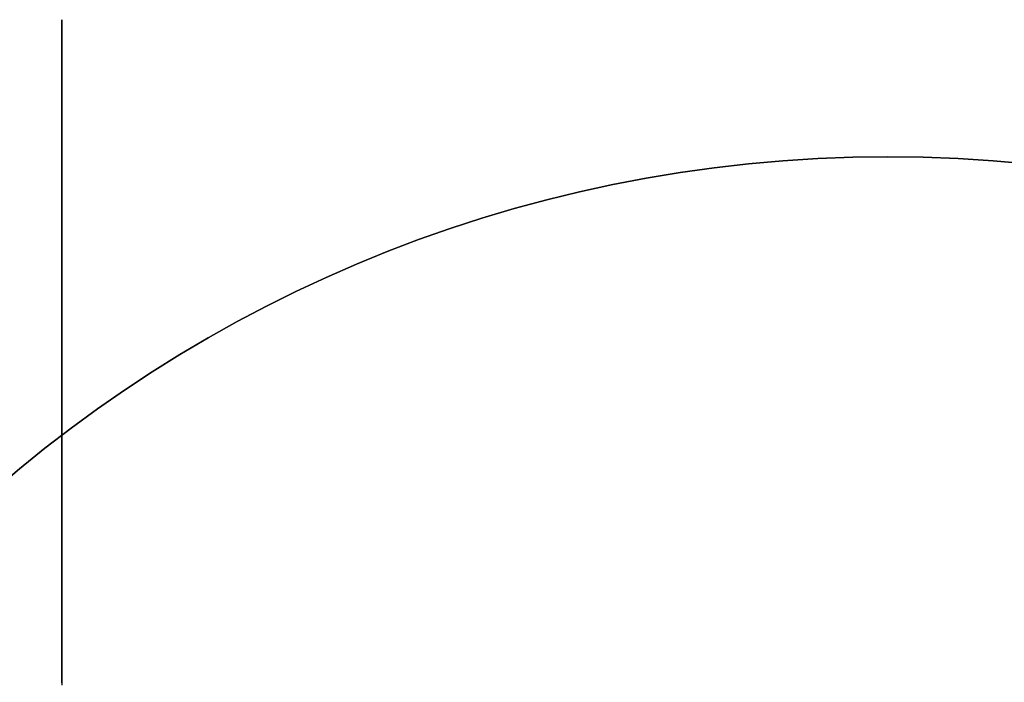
# Model space of a CAD drawing. Extents: x -4.4 to 4.4, y -6.1 to 5.8.
# Tile 20 of 157: x 3.831 to 3.9716, y -4.075 to -3.9804. Entities that reach past the tile are written whole.
import ezdxf

# ---------------------------------------------------------------- set-up
doc = ezdxf.new("R2010")
doc.units = 0
doc.layers.get('0').update_dxf_attribs({"linetype": 'CONTINUOUS'})

# ---------------------------------------------------------------- blocks, each defined once
blk = doc.blocks.new('*U1')
blk.add_polyline3d([(3.837, -4.07511, 5.3375), (3.837, -4.07453, 5.33715), (3.837, -4.07396, 5.3368), (3.837, -4.0734, 5.33645), (3.837, -4.07284, 5.3361), (3.837, -4.07228, 5.33574), (3.837, -4.07173, 5.33539), (3.837, -4.07118, 5.33504), (3.837, -4.07063, 5.33469), (3.837, -4.07009, 5.33434), (3.837, -4.06956, 5.33398), (3.837, -4.06902, 5.33362), (3.837, -4.06848, 5.33326), (3.837, -4.06794, 5.3329), (3.837, -4.0674, 5.33254), (3.837, -4.06686, 5.33217), (3.837, -4.06632, 5.3318), (3.837, -4.06577, 5.33142), (3.837, -4.06523, 5.33104), (3.837, -4.06469, 5.33066), (3.837, -4.06415, 5.33028), (3.837, -4.0636, 5.32989), (3.837, -4.06306, 5.3295), (3.837, -4.06252, 5.32911), (3.837, -4.06197, 5.32872), (3.837, -4.06143, 5.32832), (3.837, -4.06089, 5.32792), (3.837, -4.06034, 5.32752), (3.837, -4.0598, 5.32711), (3.837, -4.05926, 5.3267), (3.837, -4.05871, 5.32629), (3.837, -4.05817, 5.32588), (3.837, -4.05763, 5.32547), (3.837, -4.05708, 5.32505), (3.837, -4.05654, 5.32463), (3.837, -4.056, 5.3242), (3.837, -4.05546, 5.32378), (3.837, -4.05492, 5.32335), (3.837, -4.05438, 5.32292), (3.837, -4.05384, 5.32248), (3.837, -4.0533, 5.32205), (3.837, -4.05277, 5.32161), (3.837, -4.05223, 5.32117), (3.837, -4.05169, 5.32073), (3.837, -4.05116, 5.32028), (3.837, -4.05062, 5.31984), (3.837, -4.05009, 5.31939), (3.837, -4.04956, 5.31894), (3.837, -4.04903, 5.31848), (3.837, -4.0485, 5.31803), (3.837, -4.04797, 5.31757), (3.837, -4.04744, 5.31711), (3.837, -4.04692, 5.31665), (3.837, -4.04639, 5.31618), (3.837, -4.04587, 5.31571), (3.837, -4.04535, 5.31525), (3.837, -4.04483, 5.31478), (3.837, -4.04431, 5.3143), (3.837, -4.04379, 5.31383), (3.837, -4.04328, 5.31335), (3.837, -4.04276, 5.31287), (3.837, -4.04225, 5.31239), (3.837, -4.04174, 5.31191), (3.837, -4.04123, 5.31143), (3.837, -4.04073, 5.31094), (3.837, -4.04022, 5.31045), (3.837, -4.03972, 5.30996), (3.837, -4.03922, 5.30947), (3.837, -4.03872, 5.30898), (3.837, -4.03823, 5.30849), (3.837, -4.03773, 5.30799), (3.837, -4.03724, 5.3075), (3.837, -4.03675, 5.307), (3.837, -4.03626, 5.3065), (3.837, -4.03577, 5.306), (3.837, -4.03529, 5.30549), (3.837, -4.03481, 5.30499), (3.837, -4.03433, 5.30449), (3.837, -4.03385, 5.30398), (3.837, -4.03337, 5.30347), (3.837, -4.0329, 5.30297), (3.837, -4.03243, 5.30246), (3.837, -4.03196, 5.30195), (3.837, -4.0315, 5.30144), (3.837, -4.03103, 5.30093), (3.837, -4.03057, 5.30042), (3.837, -4.03011, 5.2999), (3.837, -4.02966, 5.29939), (3.837, -4.0292, 5.29888), (3.837, -4.02875, 5.29836), (3.837, -4.02831, 5.29785), (3.837, -4.02786, 5.29733), (3.837, -4.02742, 5.29681), (3.837, -4.02698, 5.2963), (3.837, -4.02654, 5.29578), (3.837, -4.0261, 5.29526), (3.837, -4.02567, 5.29475), (3.837, -4.02524, 5.29423), (3.837, -4.02481, 5.29371), (3.837, -4.02439, 5.29319), (3.837, -4.02397, 5.29268), (3.837, -4.02355, 5.29216), (3.837, -4.02314, 5.29164), (3.837, -4.02272, 5.29112), (3.837, -4.02231, 5.29061), (3.837, -4.02191, 5.29009), (3.837, -4.0215, 5.28957), (3.837, -4.0211, 5.28906), (3.837, -4.02071, 5.28854), (3.837, -4.02031, 5.28802), (3.837, -4.01992, 5.28751), (3.837, -4.01953, 5.28699), (3.837, -4.01915, 5.28648), (3.837, -4.01876, 5.28596), (3.837, -4.01838, 5.28544), (3.837, -4.018, 5.28491), (3.837, -4.01761, 5.28438), (3.837, -4.01723, 5.28385), (3.837, -4.01685, 5.28332), (3.837, -4.01647, 5.28278), (3.837, -4.01609, 5.28224), (3.837, -4.01572, 5.28169), (3.837, -4.01534, 5.28114), (3.837, -4.01496, 5.28059), (3.837, -4.01459, 5.28004), (3.837, -4.01421, 5.27948), (3.837, -4.01384, 5.27892), (3.837, -4.01347, 5.27836), (3.837, -4.0131, 5.27779), (3.837, -4.01273, 5.27723), (3.837, -4.01236, 5.27665), (3.837, -4.01199, 5.27608), (3.837, -4.01162, 5.2755), (3.837, -4.01126, 5.27493), (3.837, -4.01089, 5.27435), (3.837, -4.01053, 5.27376), (3.837, -4.01017, 5.27318), (3.837, -4.00981, 5.27259), (3.837, -4.00945, 5.272), (3.837, -4.00909, 5.27141), (3.837, -4.00874, 5.27081), (3.837, -4.00838, 5.27022), (3.837, -4.00803, 5.26962), (3.837, -4.00768, 5.26902), (3.837, -4.00733, 5.26841), (3.837, -4.00698, 5.26781), (3.837, -4.00663, 5.26721), (3.837, -4.00629, 5.2666), (3.837, -4.00594, 5.26599), (3.837, -4.0056, 5.26538), (3.837, -4.00526, 5.26477), (3.837, -4.00492, 5.26415), (3.837, -4.00458, 5.26354), (3.837, -4.00425, 5.26292), (3.837, -4.00392, 5.2623), (3.837, -4.00358, 5.26168), (3.837, -4.00325, 5.26106), (3.837, -4.00293, 5.26044), (3.837, -4.0026, 5.25982), (3.837, -4.00228, 5.2592), (3.837, -4.00196, 5.25857), (3.837, -4.00164, 5.25795), (3.837, -4.00132, 5.25732), (3.837, -4.001, 5.25669), (3.837, -4.00069, 5.25606), (3.837, -4.00038, 5.25544), (3.837, -4.00007, 5.25481), (3.837, -3.99976, 5.25418), (3.837, -3.99946, 5.25355), (3.837, -3.99916, 5.25292), (3.837, -3.99886, 5.25228), (3.837, -3.99856, 5.25165), (3.837, -3.99826, 5.25102), (3.837, -3.99797, 5.25039), (3.837, -3.99768, 5.24976), (3.837, -3.99739, 5.24912), (3.837, -3.99711, 5.24849), (3.837, -3.99683, 5.24786), (3.837, -3.99655, 5.24723), (3.837, -3.99627, 5.24659), (3.837, -3.99599, 5.24596), (3.837, -3.99572, 5.24533), (3.837, -3.99545, 5.2447), (3.837, -3.99518, 5.24407), (3.837, -3.99492, 5.24343), (3.837, -3.99466, 5.2428), (3.837, -3.9944, 5.24217), (3.837, -3.99414, 5.24154), (3.837, -3.99389, 5.24091), (3.837, -3.99364, 5.24029), (3.837, -3.99339, 5.23966), (3.837, -3.99314, 5.23903), (3.837, -3.9929, 5.23841), (3.837, -3.99266, 5.23778), (3.837, -3.99243, 5.23716), (3.837, -3.9922, 5.23653), (3.837, -3.99197, 5.23591), (3.837, -3.99174, 5.23529), (3.837, -3.99152, 5.23467), (3.837, -3.9913, 5.23405), (3.837, -3.99108, 5.23343), (3.837, -3.99087, 5.23282), (3.837, -3.99065, 5.2322), (3.837, -3.99045, 5.23159), (3.837, -3.99024, 5.23097), (3.837, -3.99004, 5.23036), (3.837, -3.98984, 5.22975), (3.837, -3.98965, 5.22913), (3.837, -3.98945, 5.22851), (3.837, -3.98926, 5.22789), (3.837, -3.98907, 5.22726), (3.837, -3.98888, 5.22663), (3.837, -3.98869, 5.226), (3.837, -3.9885, 5.22537), (3.837, -3.98832, 5.22473), (3.837, -3.98813, 5.22409), (3.837, -3.98795, 5.22345), (3.837, -3.98778, 5.2228), (3.837, -3.9876, 5.22215), (3.837, -3.98742, 5.2215), (3.837, -3.98725, 5.22085), (3.837, -3.98708, 5.22019), (3.837, -3.98691, 5.21954), (3.837, -3.98674, 5.21888), (3.837, -3.98658, 5.21821), (3.837, -3.98641, 5.21755), (3.837, -3.98625, 5.21688), (3.837, -3.98609, 5.21622), (3.837, -3.98593, 5.21555), (3.837, -3.98578, 5.21488), (3.837, -3.98562, 5.2142), (3.837, -3.98547, 5.21353), (3.837, -3.98532, 5.21285), (3.837, -3.98517, 5.21217), (3.837, -3.98503, 5.21149), (3.837, -3.98489, 5.21081), (3.837, -3.98474, 5.21013), (3.837, -3.9846, 5.20945), (3.837, -3.98447, 5.20876), (3.837, -3.98433, 5.20808), (3.837, -3.9842, 5.20739), (3.837, -3.98407, 5.2067), (3.837, -3.98394, 5.20601), (3.837, -3.98381, 5.20532), (3.837, -3.98369, 5.20463), (3.837, -3.98357, 5.20394), (3.837, -3.98345, 5.20325), (3.837, -3.98333, 5.20256), (3.837, -3.98321, 5.20186), (3.837, -3.9831, 5.20117), (3.837, -3.98299, 5.20048), (3.837, -3.98288, 5.19978), (3.837, -3.98277, 5.19909), (3.837, -3.98267, 5.19839), (3.837, -3.98256, 5.1977), (3.837, -3.98246, 5.197), (3.837, -3.98237, 5.19631), (3.837, -3.98227, 5.19561), (3.837, -3.98218, 5.19492), (3.837, -3.98209, 5.19423), (3.837, -3.982, 5.19353), (3.837, -3.98191, 5.19284), (3.837, -3.98183, 5.19214), (3.837, -3.98175, 5.19145), (3.837, -3.98167, 5.19076), (3.837, -3.98159, 5.19007), (3.837, -3.98151, 5.18938), (3.837, -3.98144, 5.18868), (3.837, -3.98137, 5.188), (3.837, -3.98131, 5.18731), (3.837, -3.98124, 5.18662), (3.837, -3.98118, 5.18593), (3.837, -3.98112, 5.18525), (3.837, -3.98106, 5.18456), (3.837, -3.98101, 5.18388), (3.837, -3.98095, 5.1832), (3.837, -3.9809, 5.18251), (3.837, -3.98086, 5.18184), (3.837, -3.98081, 5.18116), (3.837, -3.98077, 5.18048), (3.837, -3.98073, 5.17981), (3.837, -3.98069, 5.17913), (3.837, -3.98066, 5.17846), (3.837, -3.98062, 5.17779), (3.837, -3.98059, 5.17712), (3.837, -3.98057, 5.17646), (3.837, -3.98054, 5.17579), (3.837, -3.98052, 5.17513), (3.837, -3.9805, 5.17447), (3.837, -3.98049, 5.17381), (3.837, -3.98047, 5.17316), (3.837, -3.98046, 5.17251), (3.837, -3.98045, 5.17186), (3.837, -3.98045, 5.17121), (3.837, -3.98044, 5.17056), (3.837, -3.98044, 5.16992), (3.837, -3.98044, 5.16927), (3.837, -3.98045, 5.16863), (3.837, -3.98046, 5.16798), (3.837, -3.98047, 5.16733), (3.837, -3.98048, 5.16667), (3.837, -3.98049, 5.16601), (3.837, -3.98051, 5.16536), (3.837, -3.98053, 5.16469), (3.837, -3.98056, 5.16403), (3.837, -3.98058, 5.16337), (3.837, -3.98061, 5.1627), (3.837, -3.98064, 5.16203), (3.837, -3.98068, 5.16136), (3.837, -3.98071, 5.16069), (3.837, -3.98075, 5.16001), (3.837, -3.98079, 5.15934), (3.837, -3.98084, 5.15866), (3.837, -3.98088, 5.15798), (3.837, -3.98093, 5.1573), (3.837, -3.98098, 5.15662), (3.837, -3.98104, 5.15594), (3.837, -3.98109, 5.15525), (3.837, -3.98115, 5.15457), (3.837, -3.98121, 5.15388), (3.837, -3.98128, 5.15319), (3.837, -3.98134, 5.1525), (3.837, -3.98141, 5.15181), (3.837, -3.98148, 5.15112), (3.837, -3.98156, 5.15043), (3.837, -3.98163, 5.14974), (3.837, -3.98171, 5.14905), (3.837, -3.98179, 5.14836), (3.837, -3.98187, 5.14766), (3.837, -3.98196, 5.14697), (3.837, -3.98205, 5.14628), (3.837, -3.98214, 5.14558), (3.837, -3.98223, 5.14489), (3.837, -3.98232, 5.14419), (3.837, -3.98242, 5.1435), (3.837, -3.98252, 5.1428), (3.837, -3.98262, 5.14211), (3.837, -3.98273, 5.14141), (3.837, -3.98283, 5.14072), (3.837, -3.98294, 5.14002), (3.837, -3.98305, 5.13933), (3.837, -3.98316, 5.13864), (3.837, -3.98328, 5.13794), (3.837, -3.9834, 5.13725), (3.837, -3.98351, 5.13656), (3.837, -3.98364, 5.13587), (3.837, -3.98376, 5.13518), (3.837, -3.98389, 5.13449), (3.837, -3.98401, 5.1338), (3.837, -3.98414, 5.13311), (3.837, -3.98428, 5.13242), (3.837, -3.98441, 5.13174), (3.837, -3.98455, 5.13105), (3.837, -3.98468, 5.13037), (3.837, -3.98483, 5.12968), (3.837, -3.98497, 5.129), (3.837, -3.98511, 5.12832), (3.837, -3.98526, 5.12764), (3.837, -3.98541, 5.12697), (3.837, -3.98556, 5.12629), (3.837, -3.98571, 5.12562), (3.837, -3.98587, 5.12494), (3.837, -3.98602, 5.12427), (3.837, -3.98618, 5.12361), (3.837, -3.98634, 5.12294), (3.837, -3.98651, 5.12227), (3.837, -3.98667, 5.12161), (3.837, -3.98684, 5.12095), (3.837, -3.98701, 5.12029), (3.837, -3.98718, 5.11964), (3.837, -3.98735, 5.11898), (3.837, -3.98752, 5.11833), (3.837, -3.9877, 5.11768), (3.837, -3.98788, 5.11703), (3.837, -3.98806, 5.11639), (3.837, -3.98824, 5.11575), (3.837, -3.98842, 5.11511), (3.837, -3.98861, 5.11447), (3.837, -3.9888, 5.11384), (3.837, -3.98899, 5.11321), (3.837, -3.98918, 5.11258), (3.837, -3.98937, 5.11196), (3.837, -3.98956, 5.11134), (3.837, -3.98976, 5.11072), (3.837, -3.98996, 5.1101), (3.837, -3.99016, 5.10949), (3.837, -3.99036, 5.10888), (3.837, -3.99057, 5.10827), (3.837, -3.99078, 5.10765), (3.837, -3.99099, 5.10704), (3.837, -3.9912, 5.10642), (3.837, -3.99142, 5.1058), (3.837, -3.99164, 5.10518), (3.837, -3.99187, 5.10456), (3.837, -3.9921, 5.10394), (3.837, -3.99233, 5.10332), (3.837, -3.99256, 5.10269), (3.837, -3.9928, 5.10207), (3.837, -3.99304, 5.10144), (3.837, -3.99328, 5.10081), (3.837, -3.99353, 5.10019), (3.837, -3.99378, 5.09956), (3.837, -3.99403, 5.09893), (3.837, -3.99429, 5.0983), (3.837, -3.99455, 5.09767), (3.837, -3.99481, 5.09704), (3.837, -3.99507, 5.09641), (3.837, -3.99534, 5.09578), (3.837, -3.9956, 5.09515), (3.837, -3.99588, 5.09451), (3.837, -3.99615, 5.09388), (3.837, -3.99643, 5.09325), (3.837, -3.99671, 5.09262), (3.837, -3.99699, 5.09198), (3.837, -3.99727, 5.09135), (3.837, -3.99756, 5.09072), (3.837, -3.99785, 5.09009), (3.837, -3.99814, 5.08945), (3.837, -3.99843, 5.08882), (3.837, -3.99873, 5.08819), (3.837, -3.99903, 5.08756), (3.837, -3.99933, 5.08693), (3.837, -3.99963, 5.0863), (3.837, -3.99994, 5.08567), (3.837, -4.00025, 5.08504), (3.837, -4.00056, 5.08441), (3.837, -4.00087, 5.08378), (3.837, -4.00118, 5.08315), (3.837, -4.0015, 5.08253), (3.837, -4.00182, 5.0819), (3.837, -4.00214, 5.08128), (3.837, -4.00246, 5.08065), (3.837, -4.00279, 5.08003), (3.837, -4.00311, 5.07941), (3.837, -4.00344, 5.07879), (3.837, -4.00377, 5.07817), (3.837, -4.00411, 5.07755), (3.837, -4.00444, 5.07693), (3.837, -4.00478, 5.07632), (3.837, -4.00511, 5.0757), (3.837, -4.00545, 5.07509), (3.837, -4.0058, 5.07448), (3.837, -4.00614, 5.07387), (3.837, -4.00648, 5.07326), (3.837, -4.00683, 5.07265), (3.837, -4.00718, 5.07205), (3.837, -4.00753, 5.07144), (3.837, -4.00788, 5.07084), (3.837, -4.00823, 5.07024), (3.837, -4.00858, 5.06965), (3.837, -4.00894, 5.06905), (3.837, -4.0093, 5.06846), (3.837, -4.00966, 5.06787), (3.837, -4.01002, 5.06728), (3.837, -4.01038, 5.06669), (3.837, -4.01074, 5.06611), (3.837, -4.0111, 5.06553), (3.837, -4.01147, 5.06495), (3.837, -4.01183, 5.06437), (3.837, -4.0122, 5.0638), (3.837, -4.01257, 5.06322), (3.837, -4.01294, 5.06265), (3.837, -4.01331, 5.06209), (3.837, -4.01368, 5.06152), (3.837, -4.01405, 5.06096), (3.837, -4.01443, 5.0604), (3.837, -4.0148, 5.05985), (3.837, -4.01518, 5.0593), (3.837, -4.01556, 5.05875), (3.837, -4.01593, 5.0582), (3.837, -4.01631, 5.05766), (3.837, -4.01669, 5.05712), (3.837, -4.01707, 5.05658), (3.837, -4.01745, 5.05605), (3.837, -4.01783, 5.05552), (3.837, -4.01822, 5.05499), (3.837, -4.0186, 5.05447), (3.837, -4.01898, 5.05395), (3.837, -4.01937, 5.05343), (3.837, -4.01975, 5.05292), (3.837, -4.02014, 5.0524), (3.837, -4.02054, 5.05189), (3.837, -4.02093, 5.05137), (3.837, -4.02133, 5.05085), (3.837, -4.02173, 5.05034), (3.837, -4.02214, 5.04982), (3.837, -4.02255, 5.0493), (3.837, -4.02296, 5.04878), (3.837, -4.02337, 5.04827), (3.837, -4.02379, 5.04775), (3.837, -4.02421, 5.04723), (3.837, -4.02463, 5.04671), (3.837, -4.02506, 5.0462), (3.837, -4.02549, 5.04568), (3.837, -4.02592, 5.04516), (3.837, -4.02635, 5.04464), (3.837, -4.02679, 5.04413), (3.837, -4.02723, 5.04361), (3.837, -4.02767, 5.04309), (3.837, -4.02812, 5.04258), (3.837, -4.02856, 5.04206), (3.837, -4.02901, 5.04155), (3.837, -4.02946, 5.04103), (3.837, -4.02992, 5.04052), (3.837, -4.03038, 5.04001), (3.837, -4.03084, 5.0395), (3.837, -4.0313, 5.03898), (3.837, -4.03176, 5.03847), (3.837, -4.03223, 5.03796), (3.837, -4.0327, 5.03746), (3.837, -4.03317, 5.03695), (3.837, -4.03365, 5.03644), (3.837, -4.03412, 5.03593), (3.837, -4.0346, 5.03543), (3.837, -4.03508, 5.03493), (3.837, -4.03557, 5.03442), (3.837, -4.03605, 5.03392), (3.837, -4.03654, 5.03342), (3.837, -4.03703, 5.03292), (3.837, -4.03752, 5.03243), (3.837, -4.03801, 5.03193), (3.837, -4.03851, 5.03143), (3.837, -4.03901, 5.03094), (3.837, -4.03951, 5.03045), (3.837, -4.04001, 5.02996), (3.837, -4.04051, 5.02947), (3.837, -4.04102, 5.02899), (3.837, -4.04153, 5.0285), (3.837, -4.04203, 5.02802), (3.837, -4.04255, 5.02754), (3.837, -4.04306, 5.02706), (3.837, -4.04357, 5.02658), (3.837, -4.04409, 5.02611), (3.837, -4.04461, 5.02563), (3.837, -4.04513, 5.02516), (3.837, -4.04565, 5.02469), (3.837, -4.04617, 5.02422), (3.837, -4.04669, 5.02376), (3.837, -4.04722, 5.02329), (3.837, -4.04775, 5.02283), (3.837, -4.04827, 5.02237), (3.837, -4.0488, 5.02192), (3.837, -4.04933, 5.02146), (3.837, -4.04986, 5.02101), (3.837, -4.0504, 5.02056), (3.837, -4.05093, 5.02011), (3.837, -4.05147, 5.01967), (3.837, -4.052, 5.01922), (3.837, -4.05254, 5.01878), (3.837, -4.05307, 5.01834), (3.837, -4.05361, 5.01791), (3.837, -4.05415, 5.01747), (3.837, -4.05469, 5.01704), (3.837, -4.05523, 5.01661), (3.837, -4.05577, 5.01618), (3.837, -4.05631, 5.01576), (3.837, -4.05685, 5.01534), (3.837, -4.0574, 5.01492), (3.837, -4.05794, 5.0145), (3.837, -4.05848, 5.01409), (3.837, -4.05902, 5.01368), (3.837, -4.05957, 5.01327), (3.837, -4.06011, 5.01286), (3.837, -4.06065, 5.01246), (3.837, -4.0612, 5.01205), (3.837, -4.06174, 5.01166), (3.837, -4.06228, 5.01126), (3.837, -4.06283, 5.01087), (3.837, -4.06337, 5.01048), (3.837, -4.06391, 5.01009), (3.837, -4.06446, 5.00971), (3.837, -4.065, 5.00932), (3.837, -4.06554, 5.00895), (3.837, -4.06608, 5.00857), (3.837, -4.06663, 5.0082), (3.837, -4.06717, 5.00783), (3.837, -4.06771, 5.00746), (3.837, -4.06825, 5.00709), (3.837, -4.06879, 5.00673), (3.837, -4.06933, 5.00638), (3.837, -4.06986, 5.00602), (3.837, -4.0704, 5.00567), (3.837, -4.07094, 5.00532), (3.837, -4.07149, 5.00496), (3.837, -4.07204, 5.00461), (3.837, -4.0726, 5.00426), (3.837, -4.07316, 5.00391), (3.837, -4.07372, 5.00356), (3.837, -4.07429, 5.0032), (3.837, -4.07486, 5.00285), (3.837, -4.07544, 5.0025)])
blk.add_polyline3d([(3.837, -4.07511, 5.3375), (3.837, -4.07453, 5.33715), (3.837, -4.07396, 5.3368), (3.837, -4.0734, 5.33645), (3.837, -4.07284, 5.3361), (3.837, -4.07228, 5.33574), (3.837, -4.07173, 5.33539), (3.837, -4.07118, 5.33504), (3.837, -4.07063, 5.33469), (3.837, -4.07009, 5.33434), (3.837, -4.06956, 5.33398), (3.837, -4.06902, 5.33362), (3.837, -4.06848, 5.33326), (3.837, -4.06794, 5.3329), (3.837, -4.0674, 5.33254), (3.837, -4.06686, 5.33217), (3.837, -4.06632, 5.3318), (3.837, -4.06577, 5.33142), (3.837, -4.06523, 5.33104), (3.837, -4.06469, 5.33066), (3.837, -4.06415, 5.33028), (3.837, -4.0636, 5.32989), (3.837, -4.06306, 5.3295), (3.837, -4.06252, 5.32911), (3.837, -4.06197, 5.32872), (3.837, -4.06143, 5.32832), (3.837, -4.06089, 5.32792), (3.837, -4.06034, 5.32752), (3.837, -4.0598, 5.32711), (3.837, -4.05926, 5.3267), (3.837, -4.05871, 5.32629), (3.837, -4.05817, 5.32588), (3.837, -4.05763, 5.32547), (3.837, -4.05708, 5.32505), (3.837, -4.05654, 5.32463), (3.837, -4.056, 5.3242), (3.837, -4.05546, 5.32378), (3.837, -4.05492, 5.32335), (3.837, -4.05438, 5.32292), (3.837, -4.05384, 5.32248), (3.837, -4.0533, 5.32205), (3.837, -4.05277, 5.32161), (3.837, -4.05223, 5.32117), (3.837, -4.05169, 5.32073), (3.837, -4.05116, 5.32028), (3.837, -4.05062, 5.31984), (3.837, -4.05009, 5.31939), (3.837, -4.04956, 5.31894), (3.837, -4.04903, 5.31848), (3.837, -4.0485, 5.31803), (3.837, -4.04797, 5.31757), (3.837, -4.04744, 5.31711), (3.837, -4.04692, 5.31665), (3.837, -4.04639, 5.31618), (3.837, -4.04587, 5.31571), (3.837, -4.04535, 5.31525), (3.837, -4.04483, 5.31478), (3.837, -4.04431, 5.3143), (3.837, -4.04379, 5.31383), (3.837, -4.04328, 5.31335), (3.837, -4.04276, 5.31287), (3.837, -4.04225, 5.31239), (3.837, -4.04174, 5.31191), (3.837, -4.04123, 5.31143), (3.837, -4.04073, 5.31094), (3.837, -4.04022, 5.31045), (3.837, -4.03972, 5.30996), (3.837, -4.03922, 5.30947), (3.837, -4.03872, 5.30898), (3.837, -4.03823, 5.30849), (3.837, -4.03773, 5.30799), (3.837, -4.03724, 5.3075), (3.837, -4.03675, 5.307), (3.837, -4.03626, 5.3065), (3.837, -4.03577, 5.306), (3.837, -4.03529, 5.30549), (3.837, -4.03481, 5.30499), (3.837, -4.03433, 5.30449), (3.837, -4.03385, 5.30398), (3.837, -4.03337, 5.30347), (3.837, -4.0329, 5.30297), (3.837, -4.03243, 5.30246), (3.837, -4.03196, 5.30195), (3.837, -4.0315, 5.30144), (3.837, -4.03103, 5.30093), (3.837, -4.03057, 5.30042), (3.837, -4.03011, 5.2999), (3.837, -4.02966, 5.29939), (3.837, -4.0292, 5.29888), (3.837, -4.02875, 5.29836), (3.837, -4.02831, 5.29785), (3.837, -4.02786, 5.29733), (3.837, -4.02742, 5.29681), (3.837, -4.02698, 5.2963), (3.837, -4.02654, 5.29578), (3.837, -4.0261, 5.29526), (3.837, -4.02567, 5.29475), (3.837, -4.02524, 5.29423), (3.837, -4.02481, 5.29371), (3.837, -4.02439, 5.29319), (3.837, -4.02397, 5.29268), (3.837, -4.02355, 5.29216), (3.837, -4.02314, 5.29164), (3.837, -4.02272, 5.29112), (3.837, -4.02231, 5.29061), (3.837, -4.02191, 5.29009), (3.837, -4.0215, 5.28957), (3.837, -4.0211, 5.28906), (3.837, -4.02071, 5.28854), (3.837, -4.02031, 5.28802), (3.837, -4.01992, 5.28751), (3.837, -4.01953, 5.28699), (3.837, -4.01915, 5.28648), (3.837, -4.01876, 5.28596), (3.837, -4.01838, 5.28544), (3.837, -4.018, 5.28491), (3.837, -4.01761, 5.28438), (3.837, -4.01723, 5.28385), (3.837, -4.01685, 5.28332), (3.837, -4.01647, 5.28278), (3.837, -4.01609, 5.28224), (3.837, -4.01572, 5.28169), (3.837, -4.01534, 5.28114), (3.837, -4.01496, 5.28059), (3.837, -4.01459, 5.28004), (3.837, -4.01421, 5.27948), (3.837, -4.01384, 5.27892), (3.837, -4.01347, 5.27836), (3.837, -4.0131, 5.27779), (3.837, -4.01273, 5.27723), (3.837, -4.01236, 5.27665), (3.837, -4.01199, 5.27608), (3.837, -4.01162, 5.2755), (3.837, -4.01126, 5.27493), (3.837, -4.01089, 5.27435), (3.837, -4.01053, 5.27376), (3.837, -4.01017, 5.27318), (3.837, -4.00981, 5.27259), (3.837, -4.00945, 5.272), (3.837, -4.00909, 5.27141), (3.837, -4.00874, 5.27081), (3.837, -4.00838, 5.27022), (3.837, -4.00803, 5.26962), (3.837, -4.00768, 5.26902), (3.837, -4.00733, 5.26841), (3.837, -4.00698, 5.26781), (3.837, -4.00663, 5.26721), (3.837, -4.00629, 5.2666), (3.837, -4.00594, 5.26599), (3.837, -4.0056, 5.26538), (3.837, -4.00526, 5.26477), (3.837, -4.00492, 5.26415), (3.837, -4.00458, 5.26354), (3.837, -4.00425, 5.26292), (3.837, -4.00392, 5.2623), (3.837, -4.00358, 5.26168), (3.837, -4.00325, 5.26106), (3.837, -4.00293, 5.26044), (3.837, -4.0026, 5.25982), (3.837, -4.00228, 5.2592), (3.837, -4.00196, 5.25857), (3.837, -4.00164, 5.25795), (3.837, -4.00132, 5.25732), (3.837, -4.001, 5.25669), (3.837, -4.00069, 5.25606), (3.837, -4.00038, 5.25544), (3.837, -4.00007, 5.25481), (3.837, -3.99976, 5.25418), (3.837, -3.99946, 5.25355), (3.837, -3.99916, 5.25292), (3.837, -3.99886, 5.25228), (3.837, -3.99856, 5.25165), (3.837, -3.99826, 5.25102), (3.837, -3.99797, 5.25039), (3.837, -3.99768, 5.24976), (3.837, -3.99739, 5.24912), (3.837, -3.99711, 5.24849), (3.837, -3.99683, 5.24786), (3.837, -3.99655, 5.24723), (3.837, -3.99627, 5.24659), (3.837, -3.99599, 5.24596), (3.837, -3.99572, 5.24533), (3.837, -3.99545, 5.2447), (3.837, -3.99518, 5.24407), (3.837, -3.99492, 5.24343), (3.837, -3.99466, 5.2428), (3.837, -3.9944, 5.24217), (3.837, -3.99414, 5.24154), (3.837, -3.99389, 5.24091), (3.837, -3.99364, 5.24029), (3.837, -3.99339, 5.23966), (3.837, -3.99314, 5.23903), (3.837, -3.9929, 5.23841), (3.837, -3.99266, 5.23778), (3.837, -3.99243, 5.23716), (3.837, -3.9922, 5.23653), (3.837, -3.99197, 5.23591), (3.837, -3.99174, 5.23529), (3.837, -3.99152, 5.23467), (3.837, -3.9913, 5.23405), (3.837, -3.99108, 5.23343), (3.837, -3.99087, 5.23282), (3.837, -3.99065, 5.2322), (3.837, -3.99045, 5.23159), (3.837, -3.99024, 5.23097), (3.837, -3.99004, 5.23036), (3.837, -3.98984, 5.22975), (3.837, -3.98965, 5.22913), (3.837, -3.98945, 5.22851), (3.837, -3.98926, 5.22789), (3.837, -3.98907, 5.22726), (3.837, -3.98888, 5.22663), (3.837, -3.98869, 5.226), (3.837, -3.9885, 5.22537), (3.837, -3.98832, 5.22473), (3.837, -3.98813, 5.22409), (3.837, -3.98795, 5.22345), (3.837, -3.98778, 5.2228), (3.837, -3.9876, 5.22215), (3.837, -3.98742, 5.2215), (3.837, -3.98725, 5.22085), (3.837, -3.98708, 5.22019), (3.837, -3.98691, 5.21954), (3.837, -3.98674, 5.21888), (3.837, -3.98658, 5.21821), (3.837, -3.98641, 5.21755), (3.837, -3.98625, 5.21688), (3.837, -3.98609, 5.21622), (3.837, -3.98593, 5.21555), (3.837, -3.98578, 5.21488), (3.837, -3.98562, 5.2142), (3.837, -3.98547, 5.21353), (3.837, -3.98532, 5.21285), (3.837, -3.98517, 5.21217), (3.837, -3.98503, 5.21149), (3.837, -3.98489, 5.21081), (3.837, -3.98474, 5.21013), (3.837, -3.9846, 5.20945), (3.837, -3.98447, 5.20876), (3.837, -3.98433, 5.20808), (3.837, -3.9842, 5.20739), (3.837, -3.98407, 5.2067), (3.837, -3.98394, 5.20601), (3.837, -3.98381, 5.20532), (3.837, -3.98369, 5.20463), (3.837, -3.98357, 5.20394), (3.837, -3.98345, 5.20325), (3.837, -3.98333, 5.20256), (3.837, -3.98321, 5.20186), (3.837, -3.9831, 5.20117), (3.837, -3.98299, 5.20048), (3.837, -3.98288, 5.19978), (3.837, -3.98277, 5.19909), (3.837, -3.98267, 5.19839), (3.837, -3.98256, 5.1977), (3.837, -3.98246, 5.197), (3.837, -3.98237, 5.19631), (3.837, -3.98227, 5.19561), (3.837, -3.98218, 5.19492), (3.837, -3.98209, 5.19423), (3.837, -3.982, 5.19353), (3.837, -3.98191, 5.19284), (3.837, -3.98183, 5.19214), (3.837, -3.98175, 5.19145), (3.837, -3.98167, 5.19076), (3.837, -3.98159, 5.19007), (3.837, -3.98151, 5.18938), (3.837, -3.98144, 5.18868), (3.837, -3.98137, 5.188), (3.837, -3.98131, 5.18731), (3.837, -3.98124, 5.18662), (3.837, -3.98118, 5.18593), (3.837, -3.98112, 5.18525), (3.837, -3.98106, 5.18456), (3.837, -3.98101, 5.18388), (3.837, -3.98095, 5.1832), (3.837, -3.9809, 5.18251), (3.837, -3.98086, 5.18184), (3.837, -3.98081, 5.18116), (3.837, -3.98077, 5.18048), (3.837, -3.98073, 5.17981), (3.837, -3.98069, 5.17913), (3.837, -3.98066, 5.17846), (3.837, -3.98062, 5.17779), (3.837, -3.98059, 5.17712), (3.837, -3.98057, 5.17646), (3.837, -3.98054, 5.17579), (3.837, -3.98052, 5.17513), (3.837, -3.9805, 5.17447), (3.837, -3.98049, 5.17381), (3.837, -3.98047, 5.17316), (3.837, -3.98046, 5.17251), (3.837, -3.98045, 5.17186), (3.837, -3.98045, 5.17121), (3.837, -3.98044, 5.17056), (3.837, -3.98044, 5.16992), (3.837, -3.98044, 5.16927), (3.837, -3.98045, 5.16863), (3.837, -3.98046, 5.16798), (3.837, -3.98047, 5.16733), (3.837, -3.98048, 5.16667), (3.837, -3.98049, 5.16601), (3.837, -3.98051, 5.16536), (3.837, -3.98053, 5.16469), (3.837, -3.98056, 5.16403), (3.837, -3.98058, 5.16337), (3.837, -3.98061, 5.1627), (3.837, -3.98064, 5.16203), (3.837, -3.98068, 5.16136), (3.837, -3.98071, 5.16069), (3.837, -3.98075, 5.16001), (3.837, -3.98079, 5.15934), (3.837, -3.98084, 5.15866), (3.837, -3.98088, 5.15798), (3.837, -3.98093, 5.1573), (3.837, -3.98098, 5.15662), (3.837, -3.98104, 5.15594), (3.837, -3.98109, 5.15525), (3.837, -3.98115, 5.15457), (3.837, -3.98121, 5.15388), (3.837, -3.98128, 5.15319), (3.837, -3.98134, 5.1525), (3.837, -3.98141, 5.15181), (3.837, -3.98148, 5.15112), (3.837, -3.98156, 5.15043), (3.837, -3.98163, 5.14974), (3.837, -3.98171, 5.14905), (3.837, -3.98179, 5.14836), (3.837, -3.98187, 5.14766), (3.837, -3.98196, 5.14697), (3.837, -3.98205, 5.14628), (3.837, -3.98214, 5.14558), (3.837, -3.98223, 5.14489), (3.837, -3.98232, 5.14419), (3.837, -3.98242, 5.1435), (3.837, -3.98252, 5.1428), (3.837, -3.98262, 5.14211), (3.837, -3.98273, 5.14141), (3.837, -3.98283, 5.14072), (3.837, -3.98294, 5.14002), (3.837, -3.98305, 5.13933), (3.837, -3.98316, 5.13864), (3.837, -3.98328, 5.13794), (3.837, -3.9834, 5.13725), (3.837, -3.98351, 5.13656), (3.837, -3.98364, 5.13587), (3.837, -3.98376, 5.13518), (3.837, -3.98389, 5.13449), (3.837, -3.98401, 5.1338), (3.837, -3.98414, 5.13311), (3.837, -3.98428, 5.13242), (3.837, -3.98441, 5.13174), (3.837, -3.98455, 5.13105), (3.837, -3.98468, 5.13037), (3.837, -3.98483, 5.12968), (3.837, -3.98497, 5.129), (3.837, -3.98511, 5.12832), (3.837, -3.98526, 5.12764), (3.837, -3.98541, 5.12697), (3.837, -3.98556, 5.12629), (3.837, -3.98571, 5.12562), (3.837, -3.98587, 5.12494), (3.837, -3.98602, 5.12427), (3.837, -3.98618, 5.12361), (3.837, -3.98634, 5.12294), (3.837, -3.98651, 5.12227), (3.837, -3.98667, 5.12161), (3.837, -3.98684, 5.12095), (3.837, -3.98701, 5.12029), (3.837, -3.98718, 5.11964), (3.837, -3.98735, 5.11898), (3.837, -3.98752, 5.11833), (3.837, -3.9877, 5.11768), (3.837, -3.98788, 5.11703), (3.837, -3.98806, 5.11639), (3.837, -3.98824, 5.11575), (3.837, -3.98842, 5.11511), (3.837, -3.98861, 5.11447), (3.837, -3.9888, 5.11384), (3.837, -3.98899, 5.11321), (3.837, -3.98918, 5.11258), (3.837, -3.98937, 5.11196), (3.837, -3.98956, 5.11134), (3.837, -3.98976, 5.11072), (3.837, -3.98996, 5.1101), (3.837, -3.99016, 5.10949), (3.837, -3.99036, 5.10888), (3.837, -3.99057, 5.10827), (3.837, -3.99078, 5.10765), (3.837, -3.99099, 5.10704), (3.837, -3.9912, 5.10642), (3.837, -3.99142, 5.1058), (3.837, -3.99164, 5.10518), (3.837, -3.99187, 5.10456), (3.837, -3.9921, 5.10394), (3.837, -3.99233, 5.10332), (3.837, -3.99256, 5.10269), (3.837, -3.9928, 5.10207), (3.837, -3.99304, 5.10144), (3.837, -3.99328, 5.10081), (3.837, -3.99353, 5.10019), (3.837, -3.99378, 5.09956), (3.837, -3.99403, 5.09893), (3.837, -3.99429, 5.0983), (3.837, -3.99455, 5.09767), (3.837, -3.99481, 5.09704), (3.837, -3.99507, 5.09641), (3.837, -3.99534, 5.09578), (3.837, -3.9956, 5.09515), (3.837, -3.99588, 5.09451), (3.837, -3.99615, 5.09388), (3.837, -3.99643, 5.09325), (3.837, -3.99671, 5.09262), (3.837, -3.99699, 5.09198), (3.837, -3.99727, 5.09135), (3.837, -3.99756, 5.09072), (3.837, -3.99785, 5.09009), (3.837, -3.99814, 5.08945), (3.837, -3.99843, 5.08882), (3.837, -3.99873, 5.08819), (3.837, -3.99903, 5.08756), (3.837, -3.99933, 5.08693), (3.837, -3.99963, 5.0863), (3.837, -3.99994, 5.08567), (3.837, -4.00025, 5.08504), (3.837, -4.00056, 5.08441), (3.837, -4.00087, 5.08378), (3.837, -4.00118, 5.08315), (3.837, -4.0015, 5.08253), (3.837, -4.00182, 5.0819), (3.837, -4.00214, 5.08128), (3.837, -4.00246, 5.08065), (3.837, -4.00279, 5.08003), (3.837, -4.00311, 5.07941), (3.837, -4.00344, 5.07879), (3.837, -4.00377, 5.07817), (3.837, -4.00411, 5.07755), (3.837, -4.00444, 5.07693), (3.837, -4.00478, 5.07632), (3.837, -4.00511, 5.0757), (3.837, -4.00545, 5.07509), (3.837, -4.0058, 5.07448), (3.837, -4.00614, 5.07387), (3.837, -4.00648, 5.07326), (3.837, -4.00683, 5.07265), (3.837, -4.00718, 5.07205), (3.837, -4.00753, 5.07144), (3.837, -4.00788, 5.07084), (3.837, -4.00823, 5.07024), (3.837, -4.00858, 5.06965), (3.837, -4.00894, 5.06905), (3.837, -4.0093, 5.06846), (3.837, -4.00966, 5.06787), (3.837, -4.01002, 5.06728), (3.837, -4.01038, 5.06669), (3.837, -4.01074, 5.06611), (3.837, -4.0111, 5.06553), (3.837, -4.01147, 5.06495), (3.837, -4.01183, 5.06437), (3.837, -4.0122, 5.0638), (3.837, -4.01257, 5.06322), (3.837, -4.01294, 5.06265), (3.837, -4.01331, 5.06209), (3.837, -4.01368, 5.06152), (3.837, -4.01405, 5.06096), (3.837, -4.01443, 5.0604), (3.837, -4.0148, 5.05985), (3.837, -4.01518, 5.0593), (3.837, -4.01556, 5.05875), (3.837, -4.01593, 5.0582), (3.837, -4.01631, 5.05766), (3.837, -4.01669, 5.05712), (3.837, -4.01707, 5.05658), (3.837, -4.01745, 5.05605), (3.837, -4.01783, 5.05552), (3.837, -4.01822, 5.05499), (3.837, -4.0186, 5.05447), (3.837, -4.01898, 5.05395), (3.837, -4.01937, 5.05343), (3.837, -4.01975, 5.05292), (3.837, -4.02014, 5.0524), (3.837, -4.02054, 5.05189), (3.837, -4.02093, 5.05137), (3.837, -4.02133, 5.05085), (3.837, -4.02173, 5.05034), (3.837, -4.02214, 5.04982), (3.837, -4.02255, 5.0493), (3.837, -4.02296, 5.04878), (3.837, -4.02337, 5.04827), (3.837, -4.02379, 5.04775), (3.837, -4.02421, 5.04723), (3.837, -4.02463, 5.04671), (3.837, -4.02506, 5.0462), (3.837, -4.02549, 5.04568), (3.837, -4.02592, 5.04516), (3.837, -4.02635, 5.04464), (3.837, -4.02679, 5.04413), (3.837, -4.02723, 5.04361), (3.837, -4.02767, 5.04309), (3.837, -4.02812, 5.04258), (3.837, -4.02856, 5.04206), (3.837, -4.02901, 5.04155), (3.837, -4.02946, 5.04103), (3.837, -4.02992, 5.04052), (3.837, -4.03038, 5.04001), (3.837, -4.03084, 5.0395), (3.837, -4.0313, 5.03898), (3.837, -4.03176, 5.03847), (3.837, -4.03223, 5.03796), (3.837, -4.0327, 5.03746), (3.837, -4.03317, 5.03695), (3.837, -4.03365, 5.03644), (3.837, -4.03412, 5.03593), (3.837, -4.0346, 5.03543), (3.837, -4.03508, 5.03493), (3.837, -4.03557, 5.03442), (3.837, -4.03605, 5.03392), (3.837, -4.03654, 5.03342), (3.837, -4.03703, 5.03292), (3.837, -4.03752, 5.03243), (3.837, -4.03801, 5.03193), (3.837, -4.03851, 5.03143), (3.837, -4.03901, 5.03094), (3.837, -4.03951, 5.03045), (3.837, -4.04001, 5.02996), (3.837, -4.04051, 5.02947), (3.837, -4.04102, 5.02899), (3.837, -4.04153, 5.0285), (3.837, -4.04203, 5.02802), (3.837, -4.04255, 5.02754), (3.837, -4.04306, 5.02706), (3.837, -4.04357, 5.02658), (3.837, -4.04409, 5.02611), (3.837, -4.04461, 5.02563), (3.837, -4.04513, 5.02516), (3.837, -4.04565, 5.02469), (3.837, -4.04617, 5.02422), (3.837, -4.04669, 5.02376), (3.837, -4.04722, 5.02329), (3.837, -4.04775, 5.02283), (3.837, -4.04827, 5.02237), (3.837, -4.0488, 5.02192), (3.837, -4.04933, 5.02146), (3.837, -4.04986, 5.02101), (3.837, -4.0504, 5.02056), (3.837, -4.05093, 5.02011), (3.837, -4.05147, 5.01967), (3.837, -4.052, 5.01922), (3.837, -4.05254, 5.01878), (3.837, -4.05307, 5.01834), (3.837, -4.05361, 5.01791), (3.837, -4.05415, 5.01747), (3.837, -4.05469, 5.01704), (3.837, -4.05523, 5.01661), (3.837, -4.05577, 5.01618), (3.837, -4.05631, 5.01576), (3.837, -4.05685, 5.01534), (3.837, -4.0574, 5.01492), (3.837, -4.05794, 5.0145), (3.837, -4.05848, 5.01409), (3.837, -4.05902, 5.01368), (3.837, -4.05957, 5.01327), (3.837, -4.06011, 5.01286), (3.837, -4.06065, 5.01246), (3.837, -4.0612, 5.01205), (3.837, -4.06174, 5.01166), (3.837, -4.06228, 5.01126), (3.837, -4.06283, 5.01087), (3.837, -4.06337, 5.01048), (3.837, -4.06391, 5.01009), (3.837, -4.06446, 5.00971), (3.837, -4.065, 5.00932), (3.837, -4.06554, 5.00895), (3.837, -4.06608, 5.00857), (3.837, -4.06663, 5.0082), (3.837, -4.06717, 5.00783), (3.837, -4.06771, 5.00746), (3.837, -4.06825, 5.00709), (3.837, -4.06879, 5.00673), (3.837, -4.06933, 5.00638), (3.837, -4.06986, 5.00602), (3.837, -4.0704, 5.00567), (3.837, -4.07094, 5.00532), (3.837, -4.07149, 5.00496), (3.837, -4.07204, 5.00461), (3.837, -4.0726, 5.00426), (3.837, -4.07316, 5.00391), (3.837, -4.07372, 5.00356), (3.837, -4.07429, 5.0032), (3.837, -4.07486, 5.00285), (3.837, -4.07544, 5.0025)])
blk.add_circle((3.955, -4.195, 5.25), 0.195)
at = {"extrusion": (0, 0, -1)}
for centre in [(-3.955, -4.195, -5.31), (-3.955, -4.195, -5.31), (-3.955, -4.195, -5.25)]:
    blk.add_circle(centre, 0.195, dxfattribs=at)

msp = doc.modelspace()

# ---------------------------------------------------------------- block references
msp.add_blockref('*U1', (0, 0))

doc.saveas('drawing.dxf')
